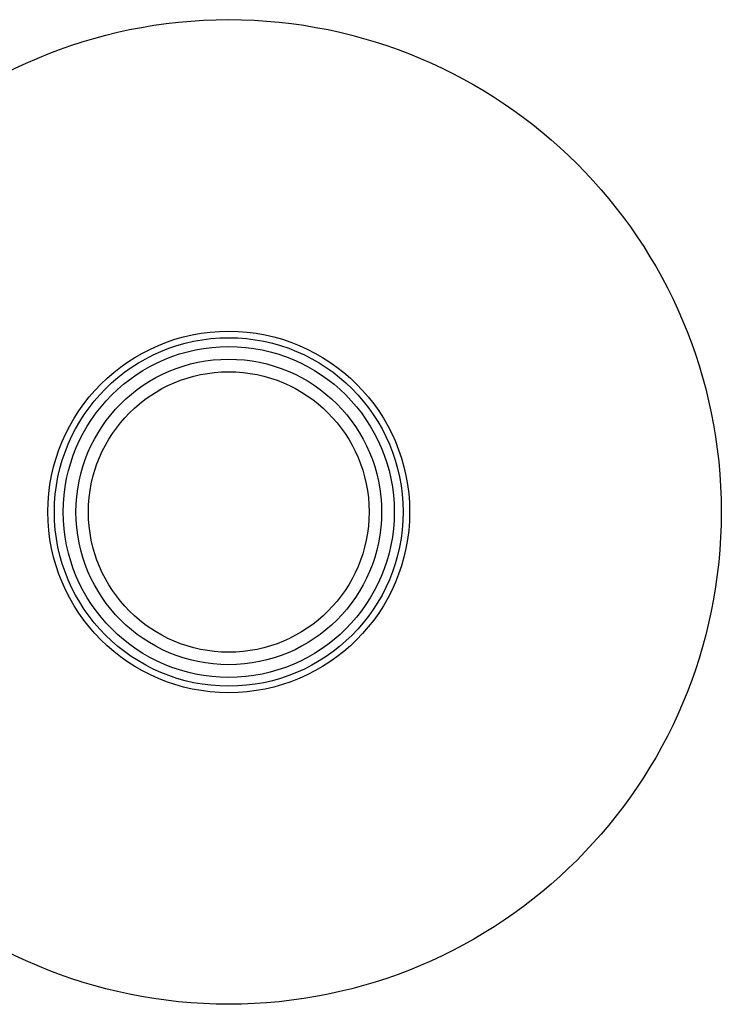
# Model space of a CAD drawing. Header units: inches. Extents: x 3.4 to 95.3, y 5.8 to 50.1.
# Tile 66 of 83: x 21.473 to 22.346, y 36.059 to 37.284. Entities that reach past the tile are written whole.
import ezdxf

# ---------------------------------------------------------------- set-up
doc = ezdxf.new("R2010")
doc.units = ezdxf.units.IN
doc.header["$MEASUREMENT"] = 0
doc.layers.add('Visible Edges(ANSI)', color=7, linetype='Continuous', lineweight=25)
doc.layers.add('Visible Tangent Edges(ANSI)', color=7, linetype='Continuous', lineweight=25)

msp = doc.modelspace()

# ---------------------------------------------------------------- linework, layer by layer
at = {"layer": 'Visible Edges(ANSI)'}
for radius in [0.6122, 0.19]:
    msp.add_circle((21.7333, 36.6717), radius, dxfattribs=at)
at = {"layer": 'Visible Tangent Edges(ANSI)'}
for radius in [0.2248, 0.2167, 0.2057, 0.1744]:
    msp.add_circle((21.7333, 36.6717), radius, dxfattribs=at)

doc.saveas('drawing.dxf')
